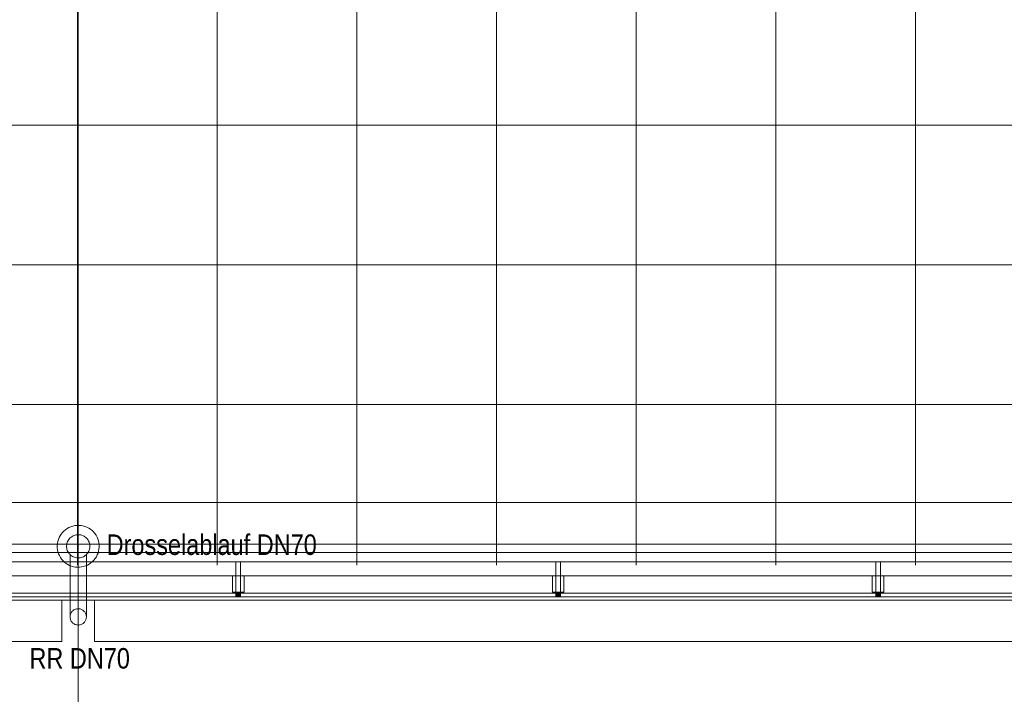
# Model space of a CAD drawing. Extents: x -620 to 3480, y 62 to 1112.
# Tile 31 of 76: x -169 to -84, y 200 to 258. Entities that reach past the tile are written whole.
import ezdxf
from ezdxf.lldxf.tags import DXFTag

# ---------------------------------------------------------------- set-up
doc = ezdxf.new("R2010")
doc.units = 0
doc.layers.get('0').update_dxf_attribs({"lineweight": 13})
for name, color, linetype, lineweight, true_color in [('30 -33 Aussenwände- 7 Fassade_ Elemente', 7, 'Continuous', 9, 0x00aacc), ('30 -36 Dächer- 3 Dachbeläge', 7, 'Continuous', 15, 0x9999ff), ('30 -36 Dächer- 4 Dachbekleidungen', 7, 'Continuous', 9, 0xccccff), ('40 -41 Abwasser_Wasser_Gas- 1 Abwasser + sanitäre Anlagen', 7, 'Continuous', 9, 0xff6633), ('70 -72 Beschriftung- 1 Beschriftung allgemein', 7, 'Continuous', 9, 0xff6633)]:
    doc.layers.add(name, color=color, linetype=linetype, lineweight=lineweight, true_color=true_color)
for name, color, linetype, lineweight in [('40 -41 Abwasser_Wasser_Gas- 2 Wasser-1', 7, 'Continuous', 15), ('60- 61 allgemeine Ausstattung- 4 Terrassen', 7, 'Continuous', 9), ('70 -71 Achsen- 1 Gebäudeachsen', 7, 'STRICHPUNKT2-A06GA2HU8I', 18)]:
    doc.layers.add(name, color=color, linetype=linetype, lineweight=lineweight)
doc.styles.get("Standard").update_dxf_attribs({"font": 'ARIALN.TTF'})
tags = doc.linetypes.add('grob-A06GA2HT8I', pattern=[14, 3, -8, 3]).pattern_tags.tags
tags[8:9] = [DXFTag(74, 4), DXFTag(75, 0), DXFTag(340, '0'), DXFTag(46, 0.0), DXFTag(50, 0.0), DXFTag(44, 0.0), DXFTag(45, 0.0)]
tags[6:7] = [DXFTag(74, 4), DXFTag(75, 0), DXFTag(340, '0'), DXFTag(46, 0.0), DXFTag(50, 0.0), DXFTag(44, 0.0), DXFTag(45, 0.0)]
tags[4:5] = [DXFTag(74, 4), DXFTag(75, 0), DXFTag(340, '0'), DXFTag(46, 0.0), DXFTag(50, 0.0), DXFTag(44, 0.0), DXFTag(45, 0.0)]
tags = doc.linetypes.add('STRICHPUNKT2-A06GA2HU8I', pattern=[12.7, 6.35, -3.175, 0, -3.175]).pattern_tags.tags
tags[10:11] = [DXFTag(74, 4), DXFTag(75, 0), DXFTag(340, '0'), DXFTag(46, 0.0), DXFTag(50, 0.0), DXFTag(44, 0.0), DXFTag(45, 0.0)]
tags[8:9] = [DXFTag(74, 4), DXFTag(75, 0), DXFTag(340, '0'), DXFTag(46, 0.0), DXFTag(50, 0.0), DXFTag(44, 0.0), DXFTag(45, 0.0)]
tags[6:7] = [DXFTag(74, 4), DXFTag(75, 0), DXFTag(340, '0'), DXFTag(46, 0.0), DXFTag(50, 0.0), DXFTag(44, 0.0), DXFTag(45, 0.0)]
tags[4:5] = [DXFTag(74, 4), DXFTag(75, 0), DXFTag(340, '0'), DXFTag(46, 0.0), DXFTag(50, 0.0), DXFTag(44, 0.0), DXFTag(45, 0.0)]

# ---------------------------------------------------------------- blocks, each defined once
blk = doc.blocks.new('Referenz-A06GA2HW8I')
at = {"layer": '30 -33 Aussenwände- 7 Fassade_ Elemente', "color": 0, "linetype": 'Continuous', "lineweight": -2, "ltscale": 0.13}
for p, q in [((-501.485, 208.68), (9.115, 208.68)), ((-327.285, 208.08), (-165.085, 208.08)), ((-165.085, 208.08), (-165.085, 204.54)), ((-162.285, 208.08), (-0.085, 208.08)), ((-162.285, 204.54), (-162.285, 208.08)), ((-165.085, 204.54), (-327.285, 204.54)), ((-0.085, 204.54), (-162.285, 204.54))]:
    blk.add_line(p, q, dxfattribs=at)
at = {"layer": '30 -36 Dächer- 3 Dachbeläge', "color": 0, "linetype": 'Continuous', "lineweight": -2, "ltscale": 0.13}
for p, q in [((-498.785, 211.38), (6.415, 211.38)), ((9.715, 208.08), (-502.085, 208.08))]:
    blk.add_line(p, q, dxfattribs=at)
at = {"layer": '30 -36 Dächer- 3 Dachbeläge', "color": 0, "lineweight": -2}
for p, q in [((-149.735, 208.78), (-150.135, 208.78)), ((-150.135, 208.78), (-150.135, 208.38)), ((-149.735, 208.38), (-149.735, 208.78)), ((-122.235, 208.78), (-122.635, 208.78)), ((-122.635, 208.78), (-122.635, 208.38)), ((-122.235, 208.38), (-122.235, 208.78)), ((-94.735, 208.78), (-95.135, 208.78)), ((-95.135, 208.78), (-95.135, 208.38)), ((-94.735, 208.38), (-94.735, 208.78))]:
    blk.add_line(p, q, dxfattribs=at)
for points in [[(-150.135, 208.38), (-150.135, 208.78), (-149.735, 208.38)], [(-149.735, 208.38), (-150.135, 208.78), (-149.735, 208.78)], [(-122.635, 208.38), (-122.635, 208.78), (-122.235, 208.38)], [(-122.235, 208.38), (-122.635, 208.78), (-122.235, 208.78)], [(-95.135, 208.38), (-95.135, 208.78), (-94.735, 208.38)], [(-94.735, 208.38), (-95.135, 208.78), (-94.735, 208.78)]]:
    blk.add_solid(points, dxfattribs=at)
at = {"layer": '30 -36 Dächer- 4 Dachbekleidungen', "color": 0, "linetype": 'Continuous', "lineweight": -2, "ltscale": 0.13}
for p, q in [((5.615, 212.18), (-497.985, 212.18)), ((-498.785, 211.38), (6.415, 211.38)), ((-149.735, 211.38), (-150.135, 211.38)), ((-150.135, 211.38), (-150.135, 210.18)), ((-149.735, 210.18), (-149.735, 211.38)), ((-122.235, 211.38), (-122.635, 211.38)), ((-122.635, 211.38), (-122.635, 210.18)), ((-122.235, 210.18), (-122.235, 211.38)), ((-94.735, 211.38), (-95.135, 211.38)), ((-95.135, 211.38), (-95.135, 210.18)), ((-94.735, 210.18), (-94.735, 211.38)), ((7.615, 210.18), (-499.985, 210.18)), ((-150.435, 210.18), (-150.435, 208.78)), ((-150.135, 208.78), (-150.135, 210.18)), ((-149.735, 210.18), (-149.735, 208.78)), ((-149.435, 210.18), (-149.435, 208.78)), ((-122.935, 210.18), (-122.935, 208.78)), ((-122.635, 208.78), (-122.635, 210.18)), ((-122.235, 210.18), (-122.235, 208.78)), ((-121.935, 210.18), (-121.935, 208.78)), ((-95.435, 210.18), (-95.435, 208.78)), ((-95.135, 208.78), (-95.135, 210.18)), ((-94.735, 210.18), (-94.735, 208.78)), ((-94.435, 210.18), (-94.435, 208.78)), ((-501.785, 208.38), (9.415, 208.38)), ((-150.435, 208.78), (-150.135, 208.78)), ((-149.735, 208.78), (-150.135, 208.78)), ((-149.435, 208.78), (-149.735, 208.78)), ((-122.935, 208.78), (-122.635, 208.78)), ((-122.235, 208.78), (-122.635, 208.78)), ((-121.935, 208.78), (-122.235, 208.78)), ((-95.435, 208.78), (-95.135, 208.78)), ((-94.735, 208.78), (-95.135, 208.78)), ((-94.435, 208.78), (-94.735, 208.78))]:
    blk.add_line(p, q, dxfattribs=at)
at = {"layer": '40 -41 Abwasser_Wasser_Gas- 1 Abwasser + sanitäre Anlagen', "color": 0, "linetype": 'grob-A06GA2HT8I', "lineweight": -2, "ltscale": 0.13}
for p, q in [((-163.685, 217.796), (-163.685, 212.708)), ((-164.385, 211.993), (-164.385, 206.64)), ((-162.985, 211.993), (-162.985, 206.64))]:
    blk.add_line(p, q, dxfattribs=at)
at = {"layer": '40 -41 Abwasser_Wasser_Gas- 1 Abwasser + sanitäre Anlagen', "color": 0, "linetype": 'Continuous', "lineweight": -2, "ltscale": 0.13}
for p, q in [((-163.685, 212.708), (-163.701, 212.768)), ((-163.701, 212.768), (-163.669, 212.768)), ((-163.669, 212.768), (-163.685, 212.708))]:
    blk.add_line(p, q, dxfattribs=at)
at = {"layer": '40 -41 Abwasser_Wasser_Gas- 1 Abwasser + sanitäre Anlagen', "color": 0, "lineweight": -2}
for points in [[(-163.685, 212.708), (-163.701, 212.768), (-163.685, 212.768)], [(-163.685, 212.708), (-163.685, 212.768), (-163.669, 212.768)]]:
    blk.add_solid(points, dxfattribs=at)
at = {"layer": '40 -41 Abwasser_Wasser_Gas- 2 Wasser-1', "color": 0, "linetype": 'Continuous', "lineweight": -2, "ltscale": 0.13}
for p, q in [((-163.685, 212.708), (-163.685, 216.547)), ((-164.915, 214.021), (-164.781, 214.136)), ((-164.781, 214.136), (-164.635, 214.236)), ((-164.635, 214.236), (-164.481, 214.322)), ((-164.481, 214.322), (-164.319, 214.392)), ((-164.319, 214.392), (-164.151, 214.446)), ((-164.151, 214.446), (-163.978, 214.483)), ((-163.978, 214.483), (-163.802, 214.504)), ((-163.802, 214.504), (-163.626, 214.507)), ((-163.626, 214.507), (-163.45, 214.492)), ((-163.45, 214.492), (-163.276, 214.46)), ((-163.276, 214.46), (-163.106, 214.412)), ((-163.106, 214.412), (-162.942, 214.347)), ((-162.942, 214.347), (-162.785, 214.266)), ((-162.785, 214.266), (-162.636, 214.171)), ((-162.636, 214.171), (-162.498, 214.061)), ((-165.438, 213.116), (-165.389, 213.286)), ((-165.389, 213.286), (-165.324, 213.45)), ((-165.324, 213.45), (-165.244, 213.608)), ((-165.244, 213.608), (-165.148, 213.756)), ((-165.148, 213.756), (-165.038, 213.894)), ((-165.038, 213.894), (-164.915, 214.021)), ((-164.551, 213.208), (-164.498, 213.29)), ((-164.498, 213.29), (-164.437, 213.367)), ((-164.437, 213.367), (-164.368, 213.437)), ((-164.368, 213.437), (-164.294, 213.501)), ((-164.294, 213.501), (-164.213, 213.557)), ((-164.213, 213.557), (-164.127, 213.604)), ((-164.127, 213.604), (-164.037, 213.643)), ((-164.037, 213.643), (-163.944, 213.673)), ((-163.944, 213.673), (-163.848, 213.694)), ((-163.848, 213.694), (-163.75, 213.705)), ((-163.75, 213.705), (-163.652, 213.707)), ((-163.652, 213.707), (-163.554, 213.699)), ((-163.554, 213.699), (-163.458, 213.681)), ((-163.458, 213.681), (-163.363, 213.654)), ((-163.363, 213.654), (-163.272, 213.618)), ((-163.272, 213.618), (-163.185, 213.574)), ((-163.185, 213.574), (-163.102, 213.52)), ((-163.102, 213.52), (-163.025, 213.459)), ((-163.025, 213.459), (-162.955, 213.391)), ((-162.955, 213.391), (-162.891, 213.316)), ((-162.891, 213.316), (-162.836, 213.236)), ((-162.498, 214.061), (-162.371, 213.938)), ((-162.371, 213.938), (-162.257, 213.803)), ((-162.257, 213.803), (-162.156, 213.658)), ((-162.156, 213.658), (-162.07, 213.504)), ((-162.07, 213.504), (-162, 213.342)), ((-162, 213.342), (-161.946, 213.173)), ((-165.484, 212.766), (-165.469, 212.942)), ((-165.481, 212.59), (-165.484, 212.766)), ((-165.461, 212.414), (-165.481, 212.59)), ((-165.469, 212.942), (-165.438, 213.116)), ((-165.423, 212.242), (-165.461, 212.414)), ((-164.684, 212.74), (-164.676, 212.838)), ((-164.683, 212.642), (-164.684, 212.74)), ((-164.671, 212.545), (-164.683, 212.642)), ((-164.676, 212.838), (-164.659, 212.935)), ((-164.651, 212.449), (-164.671, 212.545)), ((-164.659, 212.935), (-164.632, 213.029)), ((-164.621, 212.355), (-164.651, 212.449)), ((-164.632, 213.029), (-164.596, 213.12)), ((-164.596, 213.12), (-164.551, 213.208)), ((-162.836, 213.236), (-162.788, 213.15)), ((-162.788, 213.15), (-162.749, 213.06)), ((-162.749, 213.06), (-162.719, 212.966)), ((-162.711, 212.48), (-162.738, 212.386)), ((-162.719, 212.966), (-162.698, 212.87)), ((-162.693, 212.577), (-162.711, 212.48)), ((-162.698, 212.87), (-162.687, 212.773)), ((-162.685, 212.675), (-162.693, 212.577)), ((-162.687, 212.773), (-162.685, 212.675)), ((-161.946, 213.173), (-161.909, 213.001)), ((-161.9, 212.473), (-161.932, 212.299)), ((-161.909, 213.001), (-161.889, 212.825)), ((-161.886, 212.649), (-161.9, 212.473)), ((-161.889, 212.825), (-161.886, 212.649)), ((-165.369, 212.073), (-165.423, 212.242)), ((-165.299, 211.911), (-165.369, 212.073)), ((-165.213, 211.757), (-165.299, 211.911)), ((-165.113, 211.612), (-165.213, 211.757)), ((-164.998, 211.477), (-165.113, 211.612)), ((-164.582, 212.265), (-164.621, 212.355)), ((-164.534, 212.179), (-164.582, 212.265)), ((-164.478, 212.099), (-164.534, 212.179)), ((-164.415, 212.024), (-164.478, 212.099)), ((-164.344, 211.956), (-164.415, 212.024)), ((-164.267, 211.895), (-164.344, 211.956)), ((-164.185, 211.841), (-164.267, 211.895)), ((-164.097, 211.797), (-164.185, 211.841)), ((-164.006, 211.761), (-164.097, 211.797)), ((-163.912, 211.734), (-164.006, 211.761)), ((-163.815, 211.716), (-163.912, 211.734)), ((-163.717, 211.708), (-163.815, 211.716)), ((-163.619, 211.71), (-163.717, 211.708)), ((-163.522, 211.721), (-163.619, 211.71)), ((-163.426, 211.742), (-163.522, 211.721)), ((-163.332, 211.772), (-163.426, 211.742)), ((-163.242, 211.811), (-163.332, 211.772)), ((-163.157, 211.858), (-163.242, 211.811)), ((-163.076, 211.914), (-163.157, 211.858)), ((-163.001, 211.978), (-163.076, 211.914)), ((-162.933, 212.048), (-163.001, 211.978)), ((-162.872, 212.125), (-162.933, 212.048)), ((-162.819, 212.208), (-162.872, 212.125)), ((-162.774, 212.295), (-162.819, 212.208)), ((-162.738, 212.386), (-162.774, 212.295)), ((-162.222, 211.659), (-162.331, 211.521)), ((-162.126, 211.808), (-162.222, 211.659)), ((-162.045, 211.965), (-162.126, 211.808)), ((-161.98, 212.129), (-162.045, 211.965)), ((-161.932, 212.299), (-161.98, 212.129)), ((-164.872, 211.354), (-164.998, 211.477)), ((-164.733, 211.244), (-164.872, 211.354)), ((-164.585, 211.149), (-164.733, 211.244)), ((-164.428, 211.068), (-164.585, 211.149)), ((-164.263, 211.003), (-164.428, 211.068)), ((-164.093, 210.955), (-164.263, 211.003)), ((-163.92, 210.923), (-164.093, 210.955)), ((-163.744, 210.908), (-163.92, 210.923)), ((-163.567, 210.911), (-163.744, 210.908)), ((-163.392, 210.932), (-163.567, 210.911)), ((-163.219, 210.969), (-163.392, 210.932)), ((-163.051, 211.023), (-163.219, 210.969)), ((-162.889, 211.093), (-163.051, 211.023)), ((-162.734, 211.179), (-162.889, 211.093)), ((-162.589, 211.279), (-162.734, 211.179)), ((-162.454, 211.394), (-162.589, 211.279)), ((-162.331, 211.521), (-162.454, 211.394)), ((-163.799, 207.331), (-163.731, 207.339)), ((-163.731, 207.339), (-163.662, 207.34)), ((-163.662, 207.34), (-163.593, 207.334)), ((-163.593, 207.334), (-163.526, 207.322)), ((-164.384, 206.663), (-164.379, 206.732)), ((-164.383, 206.595), (-164.384, 206.663)), ((-164.375, 206.526), (-164.383, 206.595)), ((-164.379, 206.732), (-164.366, 206.799)), ((-164.361, 206.459), (-164.375, 206.526)), ((-164.366, 206.799), (-164.348, 206.865)), ((-164.348, 206.865), (-164.322, 206.929)), ((-164.322, 206.929), (-164.291, 206.99)), ((-164.291, 206.99), (-164.254, 207.048)), ((-164.254, 207.048), (-164.211, 207.102)), ((-164.211, 207.102), (-164.163, 207.151)), ((-164.163, 207.151), (-164.111, 207.196)), ((-164.111, 207.196), (-164.054, 207.235)), ((-164.054, 207.235), (-163.994, 207.268)), ((-163.994, 207.268), (-163.931, 207.295)), ((-163.931, 207.295), (-163.866, 207.316)), ((-163.866, 207.316), (-163.799, 207.331)), ((-163.526, 207.322), (-163.46, 207.303)), ((-163.46, 207.303), (-163.396, 207.278)), ((-163.396, 207.278), (-163.335, 207.247)), ((-163.335, 207.247), (-163.277, 207.209)), ((-163.277, 207.209), (-163.223, 207.167)), ((-163.223, 207.167), (-163.174, 207.119)), ((-163.174, 207.119), (-163.129, 207.066)), ((-163.129, 207.066), (-163.09, 207.01)), ((-163.09, 207.01), (-163.057, 206.95)), ((-163.057, 206.95), (-163.03, 206.887)), ((-163.03, 206.887), (-163.009, 206.821)), ((-163.009, 206.821), (-162.994, 206.754)), ((-162.991, 206.549), (-163.003, 206.481)), ((-162.994, 206.754), (-162.986, 206.686)), ((-162.985, 206.617), (-162.991, 206.549)), ((-162.986, 206.686), (-162.985, 206.617)), ((-164.34, 206.394), (-164.361, 206.459)), ((-164.313, 206.331), (-164.34, 206.394)), ((-164.279, 206.271), (-164.313, 206.331)), ((-164.24, 206.214), (-164.279, 206.271)), ((-164.196, 206.162), (-164.24, 206.214)), ((-164.146, 206.114), (-164.196, 206.162)), ((-164.092, 206.071), (-164.146, 206.114)), ((-164.035, 206.034), (-164.092, 206.071)), ((-163.974, 206.003), (-164.035, 206.034)), ((-163.91, 205.977), (-163.974, 206.003)), ((-163.844, 205.959), (-163.91, 205.977)), ((-163.776, 205.946), (-163.844, 205.959)), ((-163.708, 205.941), (-163.776, 205.946)), ((-163.639, 205.942), (-163.708, 205.941)), ((-163.571, 205.95), (-163.639, 205.942)), ((-163.504, 205.964), (-163.571, 205.95)), ((-163.438, 205.985), (-163.504, 205.964)), ((-163.375, 206.012), (-163.438, 205.985)), ((-163.315, 206.046), (-163.375, 206.012)), ((-163.259, 206.085), (-163.315, 206.046)), ((-163.206, 206.129), (-163.259, 206.085)), ((-163.158, 206.179), (-163.206, 206.129)), ((-163.116, 206.233), (-163.158, 206.179)), ((-163.079, 206.29), (-163.116, 206.233)), ((-163.047, 206.351), (-163.079, 206.29)), ((-163.022, 206.415), (-163.047, 206.351)), ((-163.003, 206.481), (-163.022, 206.415))]:
    blk.add_line(p, q, dxfattribs=at)
at = {"layer": '60- 61 allgemeine Ausstattung- 4 Terrassen', "color": 0, "lineweight": -2}
for p, q in [((-163.735, 211.08), (-163.735, 260.88)), ((-151.735, 211.08), (-151.735, 260.88)), ((-139.735, 211.08), (-139.735, 260.88)), ((-127.735, 211.08), (-127.735, 260.88)), ((-115.735, 211.08), (-115.735, 260.88)), ((-103.735, 211.08), (-103.735, 260.88)), ((-91.735, 211.08), (-91.735, 260.88)), ((-507.285, 248.88), (6.715, 248.88)), ((-507.285, 236.88), (6.715, 236.88)), ((-507.285, 224.88), (6.715, 224.88)), ((-499.285, 212.88), (6.715, 212.88))]:
    blk.add_line(p, q, dxfattribs=at)
at = {"layer": '70 -71 Achsen- 1 Gebäudeachsen', "color": 0, "linetype": 'STRICHPUNKT2-A06GA2HU8I', "lineweight": -2, "ltscale": 0.13}
for p, q in [((-163.685, 1081.42), (-163.685, 81.98)), ((-561.186, 216.48), (86.255, 216.48))]:
    blk.add_line(p, q, dxfattribs=at)
at = {"layer": '70 -72 Beschriftung- 1 Beschriftung allgemein', "color": 0, "linetype": 'Continuous', "lineweight": -2, "ltscale": 0.13, "char_height": 1.76205, "attachment_point": 1}
for s, insert in [('{\\fArial Narrow;Drosselablauf DN70}', (-161.242, 213.727)), ('{\\fArial Narrow;RR DN70}', (-167.876, 203.963))]:
    blk.add_mtext(s, dxfattribs=dict(at, insert=insert))

msp = doc.modelspace()

# ---------------------------------------------------------------- block references
at = {"color": 8, "lineweight": 13, "ltscale": 0.13, "true_color": 0x808080}
msp.add_blockref('Referenz-A06GA2HW8I', (0, 0), dxfattribs=at)

doc.saveas('drawing.dxf')
